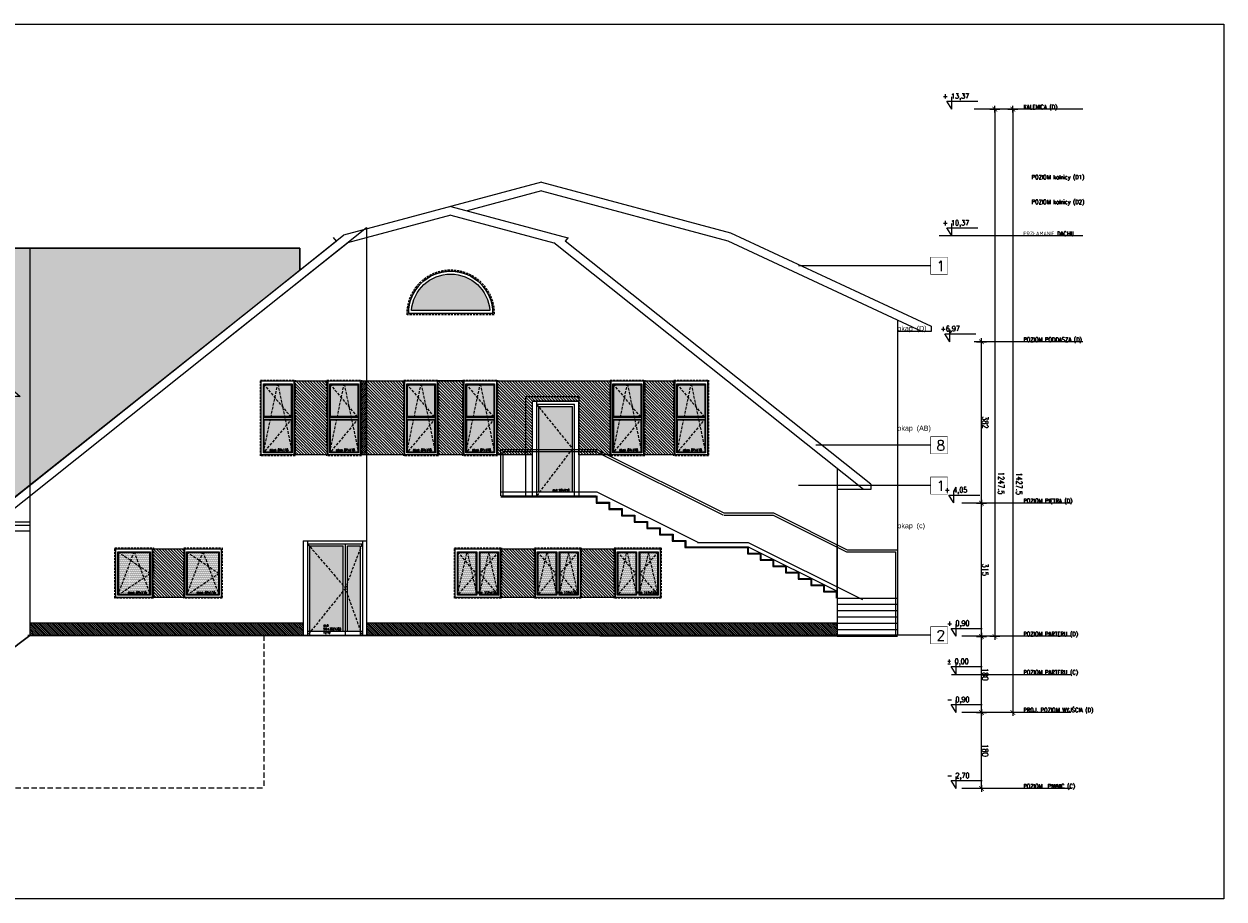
# Model space of a CAD drawing. Header units: millimetres. Extents: x 28291 to 177760, y -399809 to -170937.
# Tile 28 of 256: x 72275 to 75114, y -241823 to -239753. Entities that reach past the tile are written whole.
import ezdxf

# ---------------------------------------------------------------- set-up
doc = ezdxf.new("R2010")
doc.units = ezdxf.units.MM
for name, pattern in [('CACHE', [9.525, 6.35, -3.175]), ('CARKOVANA', [7.5, 5, -2.5]), ('HIDDEN', [9.525, 6.35, -3.175])]:
    doc.linetypes.add(name, pattern=pattern)
doc.layers.get('0').update_dxf_attribs({"lineweight": 0})
for name, color, linetype, lineweight in [('! opisy okien elewacja', 7, 'Continuous', 0), ('!! 0_ Istn-sciany', 3, 'Continuous', 30), ('!! 0_ WIDOK ELEWACJA', 4, 'Continuous', 0), ('!! 0_Istn-cienka', 4, 'Continuous', 9), ('!! 1_Hatch dach', 252, 'Continuous', 5), ('!! 2_posadzki winyle 2', 43, 'Continuous', 9), ('!! 2_TYNK OBRYS', 252, 'Continuous', 13), ('0-rzedne-blok', 62, 'Continuous', 13)]:
    doc.layers.add(name, color=color, linetype=linetype, lineweight=lineweight)
for name, color, linetype, lineweight, true_color in [('!! 0_ Istn-okna - wymienione', 9, 'Continuous', 13, 0x808080), ('!! 1_ELEWACJA KOLOR', 7, 'Continuous', 13, 0x6888bb), ('!! 2_ELEWACJA COKÓŁ', 9, 'Continuous', 13, 0x808080)]:
    doc.layers.add(name, color=color, linetype=linetype, lineweight=lineweight, true_color=true_color)
doc.layers.add('!! 2_oznaczenia narozniki', color=7, linetype='Continuous')
doc.layers.add('!!_1  OPISY ELEWACJE', color=250, linetype='Continuous')
doc.layers.add('ND', color=240, linetype='Continuous', lineweight=0, plot=False)
doc.styles.add('DEUTSCH', font='SIMPLEX8')
doc.styles.add('SIMPLEX', font='simplex.shx', dxfattribs={"width": 0.77})
doc.styles.add('Stil2', font='arial.ttf')
doc.styles.add('TXT', font='simplex.shx')
doc.dimstyles.new('OL PB 100', dxfattribs={"dimscale": 4, "dimtxt": 3.5, "dimasz": 0.2, "dimexe": 10, "dimexo": 10, "dimgap": 0.5, "dimtad": 1, "dimdec": 1, "dimrnd": 0.5, "dimzin": 9, "dimdsep": 46, "dimtxsty": 'SIMPLEX', "dimblk": 'thick_MSz', "dimcen": 0.05, "dimdle": 8, "dimse1": 1, "dimse2": 1, "dimclrd": 256, "dimclre": 256, "dimclrt": 3, "dimadec": 1, "dimazin": 2, "dimtfac": 1, "dimtdec": 1, "dimtix": 1, "dimtofl": 0, "dimtmove": 2, "dimatfit": 3, "dimldrblk": 'thick_MSz', "dimfxl": 10, "dimfxlon": 1, "dimtolj": 1, "dimlwd": -1, "dimlwe": -1, "dimarcsym": 0})
pattern_1 = [(135, (-125229.0226, -287064.9747), (-2.24506403, -2.24506403), [])]
pattern_2 = [(90, (0, 0), (-1.5875, 0.79375), [0, -1.5875])]

# ---------------------------------------------------------------- blocks, each defined once
blk = doc.blocks.new('okno 87x115')
at = {"layer": '!! 1_Hatch dach', "true_color": 0x575757}
h = blk.add_hatch(dxfattribs=at)
h.set_pattern_fill('DOTS', color=251, angle=90)
h.set_pattern_definition([(90, (14938.2204, -3337.5373), (-1.5875, 0.79375), [0, -1.5875])])
h.paths.add_polyline_path([(3620.1, 6303.3), (3620.1, 6376.3), (3717.1, 6376.3), (3717.1, 6303.3)])
at = {"layer": '!! 0_ Istn-okna - wymienione', "linetype": 'CARKOVANA', "lineweight": 5}
blk.add_lwpolyline([(3609.1, 6294.3), (3609.1, 6385.3), (3728.1, 6385.3), (3728.1, 6294.3)], close=True, dxfattribs=at)
at = {"layer": '!! 0_ Istn-okna - wymienione'}
for points in [[(3611.1, 6296.3), (3611.1, 6383.3), (3726.1, 6383.3), (3726.1, 6296.3)], [(3618.1, 6301.3), (3618.1, 6378.3), (3721.1, 6378.3), (3721.1, 6301.3)], [(3620.1, 6303.3), (3620.1, 6376.3), (3719.1, 6376.3), (3719.1, 6303.3)]]:
    blk.add_lwpolyline(points, close=True, dxfattribs=at)
at = {"layer": '!! 1_Hatch dach', "color": 251, "linetype": 'CACHE', "true_color": 0x575757}
for points in [[(3721.1, 6301.3), (3618.1, 6339.8), (3721.1, 6378.3)], [(3618.1, 6301.3), (3669.6, 6378.3), (3721.1, 6301.3)]]:
    blk.add_lwpolyline(points, dxfattribs=at)
at = {"insert": (3711.7, 6324.9), "char_height": 5, "attachment_point": 1, "rotation": 90, "style": 'TXT'}
blk.add_mtext_dynamic_manual_height_columns('okno 87x115', width=52.63, gutter_width=75, heights=[0], dxfattribs=at)
blk = doc.blocks.new('okno 87x178')
at = {"layer": '!! 1_Hatch dach', "true_color": 0x575757}
h = blk.add_hatch(dxfattribs=at)
h.set_pattern_fill('DOTS', color=251, angle=450)
h.set_pattern_definition([(90, (14543.2204, -3002.226), (-1.5875, 0.79375), [0, -1.5875])])
h.paths.add_polyline_path([(3249.1, 6711.6), (3249.1, 6647.6), (3322.1, 6647.6), (3322.1, 6711.6)])
h.paths.add_polyline_path([(3240.1, 6647.6), (3240.1, 6711.6), (3165.1, 6711.6), (3165.1, 6647.6)])
at = {"layer": '!! 0_ Istn-okna - wymienione', "linetype": 'CARKOVANA', "lineweight": 5}
blk.add_lwpolyline([(3154.1, 6638.6), (3154.1, 6720.6), (3333.1, 6720.6), (3333.1, 6638.6)], close=True, dxfattribs=at)
at = {"layer": '!! 0_ Istn-okna - wymienione'}
for points in [[(3156.1, 6640.6), (3156.1, 6718.6), (3331.1, 6718.6), (3331.1, 6640.6)], [(3163.1, 6645.6), (3163.1, 6713.6), (3326.1, 6713.6), (3326.1, 6645.6)]]:
    blk.add_lwpolyline(points, close=True, dxfattribs=at)
for points in [[(3242.1, 6647.6), (3165.1, 6647.6), (3165.1, 6711.6), (3242.1, 6711.6)], [(3240.1, 6711.6), (3240.1, 6647.6)], [(3242.1, 6713.6), (3242.1, 6645.6)], [(3247.1, 6713.6), (3247.1, 6645.6)], [(3247.1, 6711.6), (3324.1, 6711.6), (3324.1, 6647.6), (3247.1, 6647.6)], [(3249.1, 6711.6), (3249.1, 6647.6)]]:
    blk.add_lwpolyline(points, dxfattribs=at)
at = {"layer": '!! 1_Hatch dach', "color": 251, "linetype": 'CACHE', "true_color": 0x575757}
for points in [[(3326.1, 6645.6), (3163.1, 6679.6), (3326.1, 6713.6)], [(3163.1, 6645.6), (3244.6, 6713.6), (3326.1, 6645.6)]]:
    blk.add_lwpolyline(points, dxfattribs=at)
at = {"insert": (3316.7, 6660.2), "char_height": 5, "attachment_point": 1, "rotation": 90, "style": 'TXT'}
blk.add_mtext_dynamic_manual_height_columns('okno 87x178', width=52.63, gutter_width=75, heights=[0], dxfattribs=at)
blk = doc.blocks.new('okno 117x115')
at = {"layer": '!! 1_Hatch dach', "true_color": 0x575757}
h = blk.add_hatch(dxfattribs=at)
h.set_pattern_fill('DOTS', color=251, angle=450)
h.set_pattern_definition([(90, (14940.2204, -2514.226), (-1.5875, 0.79375), [0, -1.5875])])
h.paths.add_polyline_path([(3622.1, 7157.8), (3721.1, 7157.8), (3721.1, 7199.6), (3622.1, 7199.6)])
h.paths.add_polyline_path([(3721.1, 7148.4), (3622.1, 7148.4), (3622.1, 7106.6), (3721.1, 7106.6)])
at = {"layer": '!! 0_ Istn-okna - wymienione', "linetype": 'CARKOVANA', "lineweight": 5}
blk.add_lwpolyline([(3611.1, 7097.6), (3611.1, 7208.6), (3730.1, 7208.6), (3730.1, 7097.6)], close=True, dxfattribs=at)
at = {"layer": '!! 0_ Istn-okna - wymienione'}
blk.add_lwpolyline([(3613.1, 7099.6), (3613.1, 7206.6), (3728.1, 7206.6), (3728.1, 7099.6)], close=True, dxfattribs=at)
for points in [[(3620.1, 7155.6), (3620.1, 7201.6), (3723.1, 7201.6), (3723.1, 7155.6)], [(3622.1, 7157.8), (3622.1, 7199.6), (3721.1, 7199.6), (3721.1, 7157.8)], [(3620.1, 7155.6), (3723.1, 7155.6)], [(3622.1, 7157.8), (3721.1, 7157.8)], [(3723.1, 7150.6), (3723.1, 7104.6), (3620.1, 7104.6), (3620.1, 7150.6)], [(3620.1, 7150.6), (3723.1, 7150.6)], [(3721.1, 7148.4), (3721.1, 7106.6), (3622.1, 7106.6), (3622.1, 7148.4)], [(3622.1, 7148.4), (3721.1, 7148.4)]]:
    blk.add_lwpolyline(points, dxfattribs=at)
at = {"layer": '!! 1_Hatch dach', "color": 251, "linetype": 'CACHE', "true_color": 0x575757}
for points in [[(3723.1, 7201.6), (3620.1, 7178.6), (3723.1, 7155.6)], [(3620.1, 7201.6), (3671.6, 7157.8), (3723.1, 7201.6)], [(3723.1, 7104.6), (3620.1, 7127.6), (3723.1, 7150.6)], [(3620.1, 7104.6), (3671.6, 7148.4), (3723.1, 7104.6)]]:
    blk.add_lwpolyline(points, dxfattribs=at)
at = {"insert": (3713.7, 7148.2), "char_height": 5, "attachment_point": 1, "rotation": 90, "style": 'TXT'}
blk.add_mtext_dynamic_manual_height_columns('okno 117x115', width=52.63, gutter_width=75, heights=[0], dxfattribs=at)
blk = doc.blocks.new('dz3')
at = {"layer": '!! 1_Hatch dach', "true_color": 0x575757}
h = blk.add_hatch(dxfattribs=at)
h.set_pattern_fill('DOTS', color=251, angle=270)
h.set_pattern_definition(pattern_2)
h.paths.add_polyline_path([(-19431.4, 7310.2), (-19431.4, 7233.2), (-19335.6, 7233.2)], flags=17)
h.paths.add_polyline_path([(-19230.2, 7313.2), (-19431.4, 7313.2), (-19431.4, 7310.2), (-19335.6, 7233.2), (-19323.6, 7233.2)])
h.paths.add_polyline_path([(-19229.4, 7313.2), (-19230.2, 7313.2), (-19323.6, 7233.2), (-19229.4, 7233.2)])
h = blk.add_hatch(dxfattribs=at)
h.set_pattern_fill('DOTS', color=251, angle=270)
h.set_pattern_definition(pattern_2)
h.paths.add_polyline_path([(-19229.4, 7223.2), (-19431.4, 7223.2), (-19431.4, 7193.2), (-19229.4, 7193.2)])
at = {"layer": '!! 0_ Istn-okna - wymienione'}
for points in [[(-19217.4, 7328.2), (-19441.4, 7328.2)], [(-19441.4, 7328.2), (-19441.4, 7178.2)], [(-19217.4, 7328.2), (-19217.4, 7178.2)], [(-19217.4, 7318.2), (-19441.4, 7318.2)], [(-19229.4, 7313.2), (-19441.4, 7313.2)], [(-19431.4, 7318.2), (-19431.4, 7188.2)], [(-19229.4, 7313.2), (-19229.4, 7233.2)], [(-19224.4, 7318.2), (-19224.4, 7188.2)], [(-19441.4, 7228.2), (-19224.4, 7228.2)], [(-19431.4, 7233.2), (-19229.4, 7233.2)], [(-19431.4, 7223.2), (-19229.4, 7223.2)], [(-19229.4, 7223.2), (-19229.4, 7193.2)], [(-19229.4, 7193.2), (-19441.4, 7193.2)], [(-19217.4, 7188.2), (-19441.4, 7188.2)], [(-19217.4, 7178.2), (-19441.4, 7178.2)]]:
    blk.add_lwpolyline(points, dxfattribs=at)
at = {"layer": '!! 1_Hatch dach', "color": 251, "linetype": 'CACHE', "true_color": 0x575757}
for points in [[(-19224.4, 7318.2), (-19329.4, 7228.2), (-19441.4, 7318.2)], [(-19441.4, 7188.2), (-19329.4, 7228.2), (-19224.4, 7188.2)]]:
    blk.add_lwpolyline(points, dxfattribs=at)
at = {"insert": (-19415.2, 7280.4), "char_height": 5, "attachment_point": 1, "rotation": 270, "style": 'TXT'}
blk.add_mtext_dynamic_manual_height_columns('dz3 90+35(135) x210', width=52.63, gutter_width=75, heights=[0], dxfattribs=at)
blk = doc.blocks.new('drzwi 90x210')
at = {"layer": '!! 1_Hatch dach', "true_color": 0x575757}
h = blk.add_hatch(dxfattribs=at)
h.set_pattern_fill('DOTS', color=251, angle=450)
h.paths.add_polyline_path([(4618.1, 6834.6), (4518.1, 6834.6), (4518.1, 6754.6), (4519.2, 6754.6)])
h.paths.add_polyline_path([(4618.1, 6834.6), (4519.2, 6754.6), (4720.1, 6754.6), (4720.1, 6757.2)])
h.paths.add_polyline_path([(4720.1, 6834.6), (4618.1, 6834.6), (4720.1, 6757.2)], flags=17)
h.paths.add_polyline_path([(4719.9, 6786.1), (4719.9, 6832), (4712.4, 6832), (4712.4, 6786.1)], flags=24)
at = {"layer": '!! 0_ Istn-okna - wymienione'}
for points in [[(4506.1, 6739.6), (4506.1, 6849.6)], [(4506.1, 6849.6), (4730.1, 6849.6)], [(4730.1, 6739.6), (4730.1, 6849.6)], [(4513.1, 6749.6), (4513.1, 6839.6)], [(4730.1, 6839.6), (4513.1, 6839.6)], [(4518.1, 6754.6), (4518.1, 6834.6)], [(4720.1, 6834.6), (4518.1, 6834.6)], [(4720.1, 6749.6), (4720.1, 6839.6)], [(4506.1, 6749.6), (4730.1, 6749.6)], [(4506.1, 6739.6), (4730.1, 6739.6)], [(4518.1, 6754.6), (4720.1, 6754.6)]]:
    blk.add_lwpolyline(points, dxfattribs=at)
at = {"layer": '!! 1_Hatch dach', "color": 251, "linetype": 'CACHE', "true_color": 0x575757}
blk.add_lwpolyline([(4513.1, 6749.6), (4618.1, 6834.6), (4730.1, 6749.6)], dxfattribs=at)
at = {"insert": (4713.7, 6787.4), "char_height": 5, "attachment_point": 1, "rotation": 90, "style": 'TXT'}
blk.add_mtext_dynamic_manual_height_columns('dz4 90x210', width=52.63, gutter_width=75, heights=[0], dxfattribs=at)
blk = doc.blocks.new('okno polokragle')
at = {"layer": '!! 1_Hatch dach', "true_color": 0x575757}
h = blk.add_hatch(dxfattribs=at)
h.set_pattern_fill('DOTS', color=251, angle=270)
h.set_pattern_definition([(90, (0, 0), (-1.5875, 0.79375), [0, -1.5875])])
h.paths.add_polyline_path([(-18333.5, 7496.3), (-18333.5, 7310.8, 0.927362)])
at = {"layer": '!! 0_ Istn-okna - wymienione', "linetype": 'CARKOVANA', "lineweight": 5}
blk.add_lwpolyline([(-18343.5, 7506.5), (-18343.5, 7300.6)], dxfattribs=at)
at = {"layer": '!! 0_ Istn-okna - wymienione'}
for points in [[(-18340.5, 7503.6), (-18340.5, 7303.6)], [(-18333.5, 7496.3), (-18333.5, 7310.8)]]:
    blk.add_lwpolyline(points, dxfattribs=at)
at = {"layer": '!! 0_ Istn-okna - wymienione', "linetype": 'CARKOVANA', "lineweight": 5}
blk.add_arc((-18340.5, 7403.6), 103, 268.331, 91.669, dxfattribs=at)
at = {"layer": '!! 0_ Istn-okna - wymienione'}
for radius, start, end in [(100, 270, 90), (93, 274.3167, 85.6833)]:
    blk.add_arc((-18340.5, 7403.6), radius, start, end, dxfattribs=at)
blk = doc.blocks.new('D_kota')
for p, q in [((8.7, 0), (8.7, 23)), ((-0.8, 15), (8.7, 15)), ((8.7, 0), (-0.8, 15))]:
    blk.add_line(p, q)
blk.add_lwpolyline([(-0.8, 15), (57.9, 15)])
at = {"style": 'DEUTSCH', "width": 0.8}
blk.add_attdef('POZ.ARCH', (7.3, 19.7), '', height=10, dxfattribs=at)
blk = doc.blocks.new('thick_MSz')
for p, q in [((-10, 0), (10, 0)), ((0, 15), (0, -15))]:
    blk.add_line(p, q)
at = {"const_width": 2, "elevation": 2}
blk.add_lwpolyline([(-7.1, -7.1), (7.1, 7.1)], dxfattribs=at)
blk = doc.blocks.new('*D3800')
at = {"layer": 'DEFPOINTS', "color": 0, "ltscale": 100, "transparency": 16777216}
for p in [(-7256.9, 8688.1), (-7256.9, 8610.3), (-6009.6, 8600.1)]:
    blk.add_point(p, dxfattribs=at)
at = {"layer": 'ND', "ltscale": 100, "transparency": 16777216}
blk.add_line((-6010.4, 8610.3), (-7256.1, 8610.3), dxfattribs=at)
at = {"layer": 'ND', "ltscale": 100, "transparency": 16777216, "xscale": 0.8, "yscale": 0.8, "zscale": 0.8}
for p, rotation in [((-7256.9, 8610.3), 180.0000000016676), ((-6009.6, 8610.3), 1.667526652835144e-09)]:
    blk.add_blockref('thick_MSz', p, dxfattribs=dict(at, rotation=rotation))
at = {"layer": 'ND', "color": 3, "ltscale": 100, "transparency": 16777216, "insert": (-6894.8, 8595.3), "char_height": 14, "attachment_point": 5, "rotation": 180, "style": 'SIMPLEX'}
blk.add_mtext('\\A1;1247.5', dxfattribs=at)
blk = doc.blocks.new('*D3801')
at = {"layer": 'DEFPOINTS', "color": 0, "ltscale": 100, "transparency": 16777216}
for p in [(-7436.9, 8703.8), (-7256.9, 8703.8), (-7256.9, 8642)]:
    blk.add_point(p, dxfattribs=at)
at = {"layer": 'ND', "ltscale": 100, "transparency": 16777216}
blk.add_line((-7436.1, 8642), (-7257.7, 8642), dxfattribs=at)
at = {"layer": 'ND', "ltscale": 100, "transparency": 16777216, "xscale": 0.8, "yscale": 0.8, "zscale": 0.8}
for p, rotation in [((-7436.9, 8642), 180.0000000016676), ((-7256.9, 8642), 1.667526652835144e-09)]:
    blk.add_blockref('thick_MSz', p, dxfattribs=dict(at, rotation=rotation))
at = {"layer": 'ND', "color": 3, "ltscale": 100, "transparency": 16777216, "insert": (-7346.9, 8633), "char_height": 14, "attachment_point": 5, "rotation": 180, "style": 'SIMPLEX'}
blk.add_mtext('\\A1;180', dxfattribs=at)
blk = doc.blocks.new('*D3802')
at = {"layer": 'DEFPOINTS', "color": 0, "ltscale": 100, "transparency": 16777216}
for p in [(-7256.9, 8703.8), (-6941.9, 8703.8), (-6941.9, 8642)]:
    blk.add_point(p, dxfattribs=at)
at = {"layer": 'ND', "ltscale": 100, "transparency": 16777216}
blk.add_line((-7256.1, 8642), (-6942.7, 8642), dxfattribs=at)
at = {"layer": 'ND', "ltscale": 100, "transparency": 16777216, "xscale": 0.8, "yscale": 0.8, "zscale": 0.8, "rotation": 180}
blk.add_blockref('thick_MSz', (-7256.9, 8642), dxfattribs=at)
at = {"layer": 'ND', "ltscale": 100, "transparency": 16777216, "xscale": 0.8, "yscale": 0.8, "zscale": 0.8}
blk.add_blockref('thick_MSz', (-6941.9, 8642), dxfattribs=at)
at = {"layer": 'ND', "color": 3, "ltscale": 100, "transparency": 16777216, "insert": (-7099.4, 8633), "char_height": 14, "attachment_point": 5, "rotation": 180, "style": 'SIMPLEX'}
blk.add_mtext('\\A1;315', dxfattribs=at)
blk = doc.blocks.new('*D3803')
at = {"layer": 'DEFPOINTS', "color": 0, "ltscale": 100, "transparency": 16777216}
for p in [(-6941.9, 8703.8), (-6559.9, 8703.8), (-6559.9, 8642)]:
    blk.add_point(p, dxfattribs=at)
at = {"layer": 'ND', "ltscale": 100, "transparency": 16777216}
blk.add_line((-6941.1, 8642), (-6560.7, 8642), dxfattribs=at)
at = {"layer": 'ND', "ltscale": 100, "transparency": 16777216, "xscale": 0.8, "yscale": 0.8, "zscale": 0.8, "rotation": 180}
blk.add_blockref('thick_MSz', (-6941.9, 8642), dxfattribs=at)
at = {"layer": 'ND', "ltscale": 100, "transparency": 16777216, "xscale": 0.8, "yscale": 0.8, "zscale": 0.8}
blk.add_blockref('thick_MSz', (-6559.9, 8642), dxfattribs=at)
at = {"layer": 'ND', "color": 3, "ltscale": 100, "transparency": 16777216, "insert": (-6750.9, 8633), "char_height": 14, "attachment_point": 5, "rotation": 180, "style": 'SIMPLEX'}
blk.add_mtext('\\A1;382', dxfattribs=at)
blk = doc.blocks.new('*D3804')
at = {"layer": 'DEFPOINTS', "color": 0, "ltscale": 100, "transparency": 16777216}
for p in [(-7616.9, 8679.3), (-7436.9, 8679.3), (-7436.9, 8642)]:
    blk.add_point(p, dxfattribs=at)
at = {"layer": 'ND', "ltscale": 100, "transparency": 16777216}
blk.add_line((-7616.1, 8642), (-7437.7, 8642), dxfattribs=at)
at = {"layer": 'ND', "ltscale": 100, "transparency": 16777216, "xscale": 0.8, "yscale": 0.8, "zscale": 0.8}
for p, rotation in [((-7616.9, 8642), 180.0000000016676), ((-7436.9, 8642), 1.667526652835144e-09)]:
    blk.add_blockref('thick_MSz', p, dxfattribs=dict(at, rotation=rotation))
at = {"layer": 'ND', "color": 3, "ltscale": 100, "transparency": 16777216, "insert": (-7526.9, 8633), "char_height": 14, "attachment_point": 5, "rotation": 180, "style": 'SIMPLEX'}
blk.add_mtext('\\A1;180', dxfattribs=at)
blk = doc.blocks.new('*D3805')
at = {"layer": 'DEFPOINTS', "color": 0, "ltscale": 100, "transparency": 16777216}
for p in [(-7436.9, 8688.1), (-7436.9, 8567.8), (-6009.6, 8557.6)]:
    blk.add_point(p, dxfattribs=at)
at = {"layer": 'ND', "ltscale": 100, "transparency": 16777216}
blk.add_line((-6010.4, 8567.8), (-7436.1, 8567.8), dxfattribs=at)
at = {"layer": 'ND', "ltscale": 100, "transparency": 16777216, "xscale": 0.8, "yscale": 0.8, "zscale": 0.8}
for p, rotation in [((-7436.9, 8567.8), 180.0000000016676), ((-6009.6, 8567.8), 1.667526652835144e-09)]:
    blk.add_blockref('thick_MSz', p, dxfattribs=dict(at, rotation=rotation))
at = {"layer": 'ND', "color": 3, "ltscale": 100, "transparency": 16777216, "insert": (-6895.9, 8552.8), "char_height": 14, "attachment_point": 5, "rotation": 180, "style": 'SIMPLEX'}
blk.add_mtext('\\A1;1427.5', dxfattribs=at)
blk = doc.blocks.new('BLOK POZIOMY SALA GIMNASTYCZNA')
for p, q in [((-7616.85, 8430.57), (-7616.85, 8688.11)), ((-7436.85, 8430.57), (-7436.85, 8688.11)), ((-7256.85, 8430.57), (-7256.85, 8688.11)), ((-6941.85, 8430.57), (-6941.85, 8688.11)), ((-6559.85, 8401.77), (-6559.85, 8659.32)), ((-6309.42, 8401.77), (-6309.42, 8659.32)), ((-6009.57, 8401.77), (-6009.57, 8659.32))]:
    blk.add_line(p, q)
for points in [[(-6309.42, 8401.77), (-6309.42, 8741.67)], [(-7346.85, 8712.69), (-7346.85, 8429.66)]]:
    blk.add_lwpolyline(points)
at = {"layer": '0-rzedne-blok'}
ref = blk.add_blockref('D_kota', (-7616.85, 8712.69), dxfattribs=dict(at, xscale=1.250000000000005, yscale=1.250000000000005, zscale=1.250000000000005, rotation=270))
ref.add_attrib('POZ.ARCH', '- 2,70  ', (-7592.27, 8723.52), dxfattribs={"layer": '0', "height": 12.5, "rotation": 270, "style": 'DEUTSCH', "width": 0.8})
ref = blk.add_blockref('D_kota', (-7436.85, 8712.69), dxfattribs=dict(at, xscale=1.250000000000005, yscale=1.250000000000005, zscale=1.250000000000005, rotation=270))
ref.add_attrib('POZ.ARCH', '- 0,90  ', (-7412.27, 8723.52), dxfattribs={"layer": '0', "height": 12.5, "rotation": 270, "style": 'DEUTSCH', "width": 0.8})
ref = blk.add_blockref('D_kota', (-7346.85, 8712.69), dxfattribs=dict(at, xscale=1.250000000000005, yscale=1.250000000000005, zscale=1.250000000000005, rotation=270))
ref.add_attrib('POZ.ARCH', '%%p 0,00  ', (-7322.27, 8723.52), dxfattribs={"layer": '0', "height": 12.5, "rotation": 270, "style": 'DEUTSCH', "width": 0.8})
ref = blk.add_blockref('D_kota', (-7256.85, 8712.69), dxfattribs=dict(at, xscale=1.250000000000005, yscale=1.250000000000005, zscale=1.250000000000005, rotation=270))
ref.add_attrib('POZ.ARCH', '+ 0,90  ', (-7232.27, 8723.52), dxfattribs={"layer": '0', "height": 12.5, "rotation": 270, "style": 'DEUTSCH', "width": 0.8})
ref = blk.add_blockref('D_kota', (-6941.38, 8718.1), dxfattribs=dict(at, xscale=1.250000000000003, yscale=1.250000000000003, zscale=1.250000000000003, rotation=269.9999999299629))
ref.add_attrib('POZ.ARCH', '+ 4,05', (-6916.8, 8728.93), dxfattribs={"layer": '0', "height": 12.5, "rotation": 270, "style": 'DEUTSCH', "width": 0.8})
ref = blk.add_blockref('D_kota', (-6559.85, 8727.86), dxfattribs=dict(at, xscale=1.250000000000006, yscale=1.250000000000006, zscale=1.250000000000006, rotation=270))
ref.add_attrib('POZ.ARCH', '+6,97', (-6535.27, 8738.69), dxfattribs={"layer": '0', "height": 12.5, "rotation": 270, "style": 'DEUTSCH', "width": 0.8})
ref = blk.add_blockref('D_kota', (-6309.42, 8723.05), dxfattribs=dict(at, xscale=1.250000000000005, yscale=1.250000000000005, zscale=1.250000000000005, rotation=270))
ref.add_attrib('POZ.ARCH', '+ 10,37', (-6284.84, 8733.88), dxfattribs={"layer": '0', "height": 12.5, "rotation": 270, "style": 'DEUTSCH', "width": 0.8})
ref = blk.add_blockref('D_kota', (-6009.57, 8723.05), dxfattribs=dict(at, xscale=1.250000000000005, yscale=1.250000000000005, zscale=1.250000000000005, rotation=270))
ref.add_attrib('POZ.ARCH', '+ 13,37', (-5984.99, 8733.88), dxfattribs={"layer": '0', "height": 12.5, "rotation": 270, "style": 'DEUTSCH', "width": 0.8})
at = {"layer": '!! 2_oznaczenia narozniki', "style": 'Stil2'}
for s, p in [('okap  (c)', (-7001.2, 8840.75)), ('okap  (AB)', (-6770.44, 8840.75)), ('okap  (D)', (-6534.48, 8840.75))]:
    blk.add_text(s, height=12, rotation=270, dxfattribs=at).set_placement(p)
at = {"style": 'SIMPLEX', "width": 0.77}
for s, p in [('POZIOM  PIWNIC (C)', (-7616.31, 8542.85)), ('PROJ. POZIOM WYJŚCIA (D)', (-7436.31, 8542.85)), ('POZIOM PARTERU (C)', (-7346.85, 8542.85)), ('POZIOM PARTERU (D)', (-7256.31, 8542.85)), ('POZIOM PIĘTRA (D)', (-6941.31, 8542.85)), ('POZIOM PODDASZA (D)', (-6559.85, 8542.85)), ('PRZŁAMANIE DACHU', (-6309.42, 8542.85)), ('POZIOM kalnicy (D2)', (-6234.21, 8523.33, -0.04)), ('POZIOM kalnicy (D1)', (-6175.6, 8523.33, -0.04)), ('KALENICA (D)', (-6009.57, 8542.85))]:
    blk.add_text(s, height=10, rotation=270, dxfattribs=at).set_placement(p)
at = {"layer": 'ND', "ltscale": 100}
for base, p1, p2, picture, middle in [((-7256.85, 8641.97), (-7436.85, 8703.84), (-7256.85, 8703.84), '*D3801', (-7346.85, 8632.97)), ((-7436.85, 8641.97), (-7616.85, 8679.26), (-7436.85, 8679.26), '*D3804', (-7526.85, 8632.97))]:
    dim = blk.add_linear_dim(base=base, p1=p1, p2=p2, angle=0, dimstyle='OL PB 100', dxfattribs=at)
    dim.commit()
    dim.dimension.update_dxf_attribs({"geometry": picture, "text_midpoint": middle})
for base, p1, p2, picture, middle in [((-7436.85, 8567.75), (-6009.57, 8557.61), (-7436.85, 8688.11), '*D3805', (-6895.9, 8552.8)), ((-7256.85, 8610.27), (-6009.57, 8600.13), (-7256.85, 8688.11), '*D3800', (-6894.77, 8595.31))]:
    dim = blk.add_linear_dim(base=base, p1=p1, p2=p2, angle=0, dimstyle='OL PB 100', dxfattribs=at)
    dim.commit()
    dim.dimension.update_dxf_attribs({"geometry": picture, "text_midpoint": middle, "dimtype": 160})
for base, p1, p2, picture, middle in [((-6941.85, 8641.97), (-7256.85, 8703.84), (-6941.85, 8703.84), '*D3802', (-7099.35, 8632.97)), ((-6559.85, 8641.97), (-6941.85, 8703.84), (-6559.85, 8703.84), '*D3803', (-6750.85, 8632.97))]:
    dim = blk.add_linear_dim(base=base, p1=p1, p2=p2, dimstyle='OL PB 100', dxfattribs=at)
    dim.commit()
    dim.dimension.update_dxf_attribs({"geometry": picture, "text_midpoint": middle})

msp = doc.modelspace()

# ---------------------------------------------------------------- hatches: boundary and pattern name
at = {"layer": '!! 1_ELEWACJA KOLOR', "true_color": 0x315442}
h = msp.add_hatch(dxfattribs=at)
h.set_pattern_fill('ANSI31', color=129, scale=1.5, angle=-90)
h.paths.add_polyline_path([(72914.56575, -240597.35053), (72993.56575, -240597.35053), (72993.56575, -240772.35053), (72914.56575, -240772.35053)])
h = msp.add_hatch(dxfattribs=at)
h.set_pattern_fill('ANSI31', color=129, scale=1.5, angle=-90)
h.paths.add_polyline_path([(73085.56575, -240597.35053), (73175.56575, -240597.35053), (73175.56575, -240772.35053), (73085.56575, -240772.35053)])
h = msp.add_hatch(dxfattribs=at)
h.set_pattern_fill('ANSI31', color=129, scale=1.5, angle=-90)
h.paths.add_polyline_path([(73253.56575, -240597.35053), (73315.56575, -240597.35053), (73315.56575, -240772.35053), (73253.56575, -240772.35053)])
h = msp.add_hatch(dxfattribs=at)
h.set_pattern_fill('ANSI31', color=129, scale=1.5, angle=-90)
h.paths.add_polyline_path([(73393.56575, -240597.35053), (73663.56575, -240597.35053), (73663.56575, -240772.35053), (73587.56575, -240772.35053), (73587.56575, -240645.35053), (73477.56575, -240645.35053), (73477.56575, -240772.35053), (73393.56575, -240772.35053)])
h = msp.add_hatch(dxfattribs=at)
h.set_pattern_fill('ANSI31', color=129, scale=1.5, angle=-90)
h.paths.add_polyline_path([(73741.56575, -240597.35053), (73814.56575, -240597.35053), (73814.56575, -240772.35053), (73741.56575, -240772.35053)])
h = msp.add_hatch(dxfattribs=at)
h.set_pattern_fill('ANSI31', color=129, scale=1.5, angle=-90)
h.paths.add_polyline_path([(72579.25437, -240994.35053), (72654.87712, -240994.35053), (72654.87712, -241109.35053), (72579.25437, -241109.35053)])
h = msp.add_hatch(dxfattribs=at)
h.set_pattern_fill('ANSI31', color=129, scale=1.5, angle=-90)
h.paths.add_polyline_path([(73402.56575, -240994.35053), (73484.56575, -240994.35053), (73484.56575, -241109.35053), (73402.56575, -241109.35053)])
h = msp.add_hatch(dxfattribs=at)
h.set_pattern_fill('ANSI31', color=129, scale=1.5, angle=-90)
h.paths.add_polyline_path([(73591.56575, -240994.35053), (73673.56575, -240994.35053), (73673.56575, -241109.35053), (73591.56575, -241109.35053)])
at = {"layer": '!! 1_Hatch dach', "true_color": 0x990000}
h = msp.add_hatch(dxfattribs=at)
h.set_pattern_fill('AR-B88', color=14, scale=0.1, angle=180)
h.paths.add_polyline_path([(72927.56575, -240334.81569), (72927.56575, -240283.45875), (70029.74705, -240283.45875), (70486.77269, -240663.10684), (70479.56575, -240671.75065), (70479.56575, -240683.73925), (70401.56575, -240683.73925), (70401.56575, -240931.22218), (70661.56575, -240931.22218), (70661.56575, -240634.35053), (70630.45126, -240634.35053), (70998.56575, -240310.40979), (71366.68023, -240634.35053), (71334.56575, -240634.35053), (71334.56575, -240931.22218), (71560.56575, -240931.22218), (71560.56575, -240634.35053), (71529.45126, -240634.35053), (71897.56575, -240310.40979), (72265.68023, -240634.35053), (72234.56575, -240634.35053), (72234.56575, -240886.35018)])
at = {"layer": '!! 2_ELEWACJA COKÓŁ', "true_color": 0x2b2b2c}
h = msp.add_hatch(dxfattribs=at)
h.set_pattern_fill('ANSI31', color=250, angle=90)
h.set_pattern_definition(pattern_1)
h.paths.add_polyline_path([(72288.56575, -241169.35053), (72288.56575, -241199.35053), (72935.56575, -241199.35053), (72935.56575, -241169.35053)])
h = msp.add_hatch(dxfattribs=at)
h.set_pattern_fill('ANSI31', color=250, angle=90)
h.set_pattern_definition(pattern_1)
h.paths.add_polyline_path([(73085.56575, -241169.35053), (73085.56575, -241199.35053), (74198.56575, -241199.35053), (74198.56575, -241169.35053)])
at = {"layer": '!! 2_posadzki winyle 2'}
h = msp.add_hatch(dxfattribs=at)
h.set_pattern_fill('ANSI31', color=256, angle=360)
h.set_pattern_definition([(45, (157, -3065.0848), (-2.24506403, 2.24506403), [])])
h.paths.add_polyline_path([(73071.56575, -240597.35053), (73085.56575, -240597.35053), (73085.56575, -240772.35053), (73071.56575, -240772.35053)])

# ---------------------------------------------------------------- linework, layer by layer
at = {"layer": '! opisy okien elewacja'}
for points in [[(68230.46845, -241822.67692), (68230.46845, -239752.90582), (75114.13549, -239752.90582), (75114.13549, -241822.67692)], [(72927.56575, -240334.81569), (72927.56575, -240283.45875), (70029.74705, -240283.45875), (70486.77269, -240663.10684), (70479.56575, -240671.75065), (70479.56575, -240683.73925), (70401.56575, -240683.73925), (70401.56575, -240931.22218), (70661.56575, -240931.22218), (70661.56575, -240634.35053), (70630.45126, -240634.35053), (70998.56575, -240310.40979), (71366.68023, -240634.35053), (71334.56575, -240634.35053), (71334.56575, -240931.22218), (71560.56575, -240931.22218), (71560.56575, -240634.35053), (71529.45126, -240634.35053), (71897.56575, -240310.40979), (72265.68023, -240634.35053), (72234.56575, -240634.35053), (72234.56575, -240886.35018)]]:
    msp.add_lwpolyline(points, close=True, dxfattribs=at)
for points in [[(73315.56575, -240597.35053), (73253.56575, -240597.35053)], [(74198.56575, -241094.35053), (74198.56575, -240984.35053)]]:
    msp.add_lwpolyline(points, dxfattribs=at)
at = {"layer": '!! 0_ Istn-sciany'}
for points in [[(72288.56575, -241199.35053), (71930.47023, -241469.35053)], [(73449.56575, -241199.35053), (72284.56575, -241199.35053)], [(72288.56575, -241199.35053), (74341.56575, -241199.35053)], [(74341.56575, -241201.35053), (74198.56575, -241201.35053), (73075.56575, -241199.35053)]]:
    msp.add_lwpolyline(points, dxfattribs=at)
at = {"layer": '!! 0_ WIDOK ELEWACJA'}
for points in [[(73499.56573, -240126.78973), (73031.29255, -240252.26315)], [(73499.56573, -240147.49525), (73323.20278, -240194.75156)], [(73499.56573, -240126.78973), (73946.97397, -240246.6724)], [(73499.56573, -240147.49525), (73940.10743, -240265.53805)], [(73284.56575, -240205.10433), (73040.48984, -240270.50427)], [(73284.56575, -240184.3988), (73561.8542, -240258.69802)], [(73284.56575, -240205.10433), (73528.64166, -240270.50427)], [(72212.65319, -240929.35053), (73085.56575, -240234.62993)], [(73085.56575, -240234.62993), (73085.56575, -241199.35053)], [(72741.26175, -240483.08854), (73031.29255, -240252.26315)], [(73006.86219, -240258.17644), (73013.45459, -240266.45976)], [(73562.26931, -240258.17644), (73555.6769, -240266.45976)], [(73940.10743, -240265.53805), (74399.9758, -240479.97819)], [(73946.97397, -240246.6724), (74421.56575, -240467.97819)], [(70013.34799, -240283.45875), (72927.56575, -240283.45875)], [(72180.53605, -240929.35053), (73013.45459, -240266.45976)], [(72288.56575, -240283.45875), (72288.56575, -241199.35053)], [(72755.82567, -240497.05854), (73040.48984, -240270.50427)], [(72927.56575, -240283.45875), (72927.56575, -240334.81569)], [(74261.52653, -240853.78174), (73528.64166, -240270.50427)], [(74278.56575, -240841.78174), (73555.6769, -240266.45976)], [(73384.56575, -240437.56801), (73184.56575, -240437.56801)], [(74341.56575, -240452.74113), (74341.56575, -241199.35053)], [(74341.56575, -240452.74113), (74341.56575, -241199.35053)], [(74399.9758, -240479.97819), (74341.56575, -240479.97819)], [(74421.56575, -240467.97819), (74421.56575, -240479.97819), (74399.9758, -240479.97819)], [(73462.56575, -240869.35053), (73462.56575, -240634.35053), (73587.56575, -240634.35053), (73587.56575, -240869.35053)], [(74198.56575, -240803.67345), (74198.56575, -241199.35053)], [(74256.9758, -240853.78174), (74198.56575, -240853.78174)], [(74278.56575, -240841.78174), (74278.56575, -240853.78174), (74256.9758, -240853.78174)], [(72288.56575, -240931.22218), (72229.56575, -240931.22218)], [(72288.56575, -240938.97147), (72229.56575, -240938.97147)], [(72288.56575, -240952.48432), (72229.56575, -240952.48432)], [(73484.56575, -240994.35053), (73591.56575, -240994.35053), (73591.56575, -241109.35053), (73484.56575, -241109.35053)], [(72288.56575, -241169.35053), (72935.56575, -241169.35053)], [(73085.56575, -241169.35053), (74198.56575, -241169.35053)], [(72847.56575, -241199.35053), (74341.56575, -241199.35053)]]:
    msp.add_lwpolyline(points, dxfattribs=at)
for points in [[(72836.56575, -240772.35053), (72836.56575, -240597.35053), (72914.56575, -240597.35053), (72914.56575, -240772.35053)], [(72993.56575, -240772.35053), (72993.56575, -240597.35053), (73071.56575, -240597.35053), (73071.56575, -240772.35053)], [(73175.56575, -240772.35053), (73175.56575, -240597.35053), (73253.56575, -240597.35053), (73253.56575, -240772.35053)], [(73315.56575, -240772.35053), (73315.56575, -240597.35053), (73393.56575, -240597.35053), (73393.56575, -240772.35053)], [(73663.56575, -240772.35053), (73663.56575, -240597.35053), (73741.56575, -240597.35053), (73741.56575, -240772.35053)], [(73814.56575, -240772.35053), (73814.56575, -240597.35053), (73892.56575, -240597.35053), (73892.56575, -240772.35053)], [(72492.25437, -241109.35053), (72492.25437, -240994.35053), (72579.25437, -240994.35053), (72579.25437, -241109.35053)], [(72654.87712, -241109.35053), (72654.87712, -240994.35053), (72741.87712, -240994.35053), (72741.87712, -241109.35053)], [(73295.56575, -241109.35053), (73295.56575, -240994.35053), (73402.56575, -240994.35053), (73402.56575, -241109.35053)], [(73673.56575, -241109.35053), (73673.56575, -240994.35053), (73780.56575, -240994.35053), (73780.56575, -241109.35053)]]:
    msp.add_lwpolyline(points, close=True, dxfattribs=at)
msp.add_arc((73284.56575, -240437.56801), 100, 0, 180, dxfattribs=at)
at = {"layer": '!! 0_Istn-cienka'}
for points in [[(73403.56575, -240869.35053), (73403.56575, -240759.35053), (73630.56575, -240759.35053)], [(73408.56575, -240869.35053), (73408.56575, -240764.35053), (73629.38541, -240764.35053)], [(73628.32968, -240763.82267), (73928.32968, -240913.82267)], [(73630.56575, -240759.35053), (73930.56575, -240909.35053)], [(73403.56575, -240859.35053), (73630.56575, -240859.35053)], [(73630.56575, -240859.35053), (73870.56575, -240979.35053)], [(73403.56575, -240869.35053), (73628.56575, -240869.35053)], [(73403.56575, -240871.35053), (73628.56575, -240871.35053)], [(73408.56575, -240869.35053), (73628.56575, -240869.35053)], [(73628.56575, -240869.35053), (73628.56575, -240886.35053), (73658.56575, -240886.35053), (73658.56575, -240901.35053), (73688.56575, -240901.35053), (73688.56575, -240916.35053), (73718.56575, -240916.35053), (73718.56575, -240931.35053), (73748.56575, -240931.35053), (73748.56575, -240946.35053), (73778.56575, -240946.35053), (73778.56575, -240961.35053), (73808.56575, -240961.35053), (73808.56575, -240976.35053), (73838.56575, -240976.35053), (73838.56575, -240991.35053)], [(73630.56575, -240869.35053), (73630.56575, -240884.35053), (73660.56575, -240884.35053), (73660.56575, -240899.35053), (73690.56575, -240899.35053), (73690.56575, -240914.35053), (73720.56575, -240914.35053), (73720.56575, -240929.35053), (73750.56575, -240929.35053), (73750.56575, -240944.35053), (73780.56575, -240944.35053), (73780.56575, -240959.35053), (73810.56575, -240959.35053), (73810.56575, -240974.35053), (73840.56575, -240974.35053), (73840.56575, -240989.35053)], [(73930.56575, -240909.35053), (74048.56575, -240909.35053)], [(73930.56575, -240914.35053), (74047.38541, -240914.35053)], [(74047.38541, -240914.35053), (74221.38541, -241001.35053)], [(74048.56575, -240909.35053), (74222.56575, -240996.35053)], [(73838.56575, -240989.35053), (73988.56575, -240989.35053)], [(73838.56575, -240991.35053), (73988.56575, -240991.35053)], [(73868.56575, -240979.35053), (73988.56575, -240979.35053)], [(73986.56575, -240989.35053), (73986.56575, -241006.35053), (74016.56575, -241006.35053), (74016.56575, -241021.35053), (74046.56575, -241021.35053), (74046.56575, -241036.35053), (74076.56575, -241036.35053), (74076.56575, -241051.35053), (74106.56575, -241051.35053), (74106.56575, -241066.35053), (74136.56575, -241066.35053), (74136.56575, -241081.35053), (74166.56575, -241081.35053), (74166.56575, -241096.35053), (74196.56575, -241096.35053), (74196.56575, -241111.35053)], [(73988.56575, -240979.35053), (74258.56575, -241114.35053)], [(73988.56575, -240989.35053), (73988.56575, -241004.35053), (74018.56575, -241004.35053), (74018.56575, -241019.35053), (74048.56575, -241019.35053), (74048.56575, -241034.35053), (74078.56575, -241034.35053), (74078.56575, -241049.35053), (74108.56575, -241049.35053), (74108.56575, -241064.35053), (74138.56575, -241064.35053), (74138.56575, -241079.35053), (74168.56575, -241079.35053), (74168.56575, -241094.35053), (74198.56575, -241094.35053), (74198.56575, -241109.35053)], [(73988.56575, -240989.35053), (74198.56575, -241094.35053)], [(74221.38541, -241001.35053), (74336.56575, -241001.35053), (74336.56575, -241199.35053)], [(74222.56575, -240996.35053), (74341.56575, -240996.35053), (74341.56575, -241199.35053)], [(74198.57436, -241111.35053), (74341.56575, -241111.35053), (74341.56575, -241141.35053)], [(74198.57436, -241111.35053), (74198.57436, -241141.35053)], [(74341.56575, -241126.35053), (74198.56575, -241126.35053)], [(74341.56575, -241141.35053), (74198.56575, -241141.35053)], [(74341.56575, -241156.35053), (74198.56575, -241156.35053)], [(74341.56575, -241171.35053), (74198.56575, -241171.35053)], [(74341.56575, -241186.35053), (74198.56575, -241186.35053)], [(74341.56575, -241201.35053), (74198.56575, -241201.35053)]]:
    msp.add_lwpolyline(points, dxfattribs=at)
at = {"layer": '!! 0_Istn-cienka', "linetype": 'HIDDEN', "ltscale": 2}
for points in [[(72842.56575, -241199.35053), (72842.56575, -241559.35053)], [(70406.94428, -241559.35053), (72842.56575, -241559.35053)]]:
    msp.add_lwpolyline(points, dxfattribs=at)
at = {"layer": '!! 2_TYNK OBRYS'}
for points in [[(72914.56575, -240597.35053), (72993.56575, -240597.35053), (72993.56575, -240772.35053), (72914.56575, -240772.35053)], [(73071.56575, -240597.35053), (73085.56575, -240597.35053), (73085.56575, -240772.35053), (73071.56575, -240772.35053)], [(73085.56575, -240597.35053), (73175.56575, -240597.35053), (73175.56575, -240772.35053), (73085.56575, -240772.35053)], [(73253.56575, -240597.35053), (73315.56575, -240597.35053), (73315.56575, -240772.35053), (73253.56575, -240772.35053)], [(73393.56575, -240597.35053), (73663.56575, -240597.35053), (73663.56575, -240772.35053), (73587.56575, -240772.35053), (73587.56575, -240645.35053), (73477.56575, -240645.35053), (73477.56575, -240772.35053), (73393.56575, -240772.35053)], [(73741.56575, -240597.35053), (73814.56575, -240597.35053), (73814.56575, -240772.35053), (73741.56575, -240772.35053)], [(72579.25437, -240994.35053), (72654.87712, -240994.35053), (72654.87712, -241109.35053), (72579.25437, -241109.35053)], [(73402.56575, -240994.35053), (73484.56575, -240994.35053), (73484.56575, -241109.35053), (73402.56575, -241109.35053)], [(73591.56575, -240994.35053), (73673.56575, -240994.35053), (73673.56575, -241109.35053), (73591.56575, -241109.35053)]]:
    msp.add_lwpolyline(points, close=True, dxfattribs=at)
at = {"layer": '!!_1  OPISY ELEWACJE', "const_width": 1.2}
for points in [[(74420.11566, -240345.16872), (74420.11566, -240304.62393), (74459.83, -240304.62393), (74459.83, -240345.16872)], [(74420.11566, -240345.16872), (74420.11566, -240304.62393), (74459.83, -240304.62393), (74459.83, -240345.16872)], [(74420.11566, -240769.70388), (74420.11566, -240729.15909), (74459.83, -240729.15909), (74459.83, -240769.70388)], [(74420.11566, -240769.70388), (74420.11566, -240729.15909), (74459.83, -240729.15909), (74459.83, -240769.70388)], [(74420.11566, -240865.1456), (74420.11566, -240824.60081), (74459.83, -240824.60081), (74459.83, -240865.1456)], [(74420.11566, -240865.1456), (74420.11566, -240824.60081), (74459.83, -240824.60081), (74459.83, -240865.1456)], [(74420.11566, -241219.08913), (74420.11566, -241178.54434), (74459.83, -241178.54434), (74459.83, -241219.08913)], [(74420.11566, -241219.08913), (74420.11566, -241178.54434), (74459.83, -241178.54434), (74459.83, -241219.08913)]]:
    msp.add_lwpolyline(points, close=True, dxfattribs=at)
at = {"layer": '!!_1  OPISY ELEWACJE'}
for points in [[(74420.11566, -240324.89633), (74107.17992, -240324.89633)], [(74420.11566, -240749.43149), (74148.85786, -240749.43149)], [(74420.11566, -240844.87321), (74107.17992, -240844.87321)], [(74420.11566, -241198.81673), (74176.50443, -241198.81673)]]:
    msp.add_lwpolyline(points, dxfattribs=at)

# ---------------------------------------------------------------- block references
at = {"layer": '! opisy okien elewacja'}
for name, p, rotation in [('BLOK POZIOMY SALA GIMNASTYCZNA', (83182.31078, -233944.49632), 90), ('okno 87x178', (66195.98209, -237441.2633), 270), ('okno 87x178', (66352.98209, -237441.2633), 270), ('okno 87x178', (66534.98209, -237441.2633), 270), ('okno 87x178', (66674.98209, -237441.2633), 270), ('okno 87x178', (67022.98209, -237441.2633), 270), ('okno 87x178', (67173.98209, -237441.2633), 270), ('drzwi 90x210', (66737.98209, -236139.28848), 270), ('dz3', (80263.80503, -221757.95792), 90), ('okno 87x115', (66195.98209, -237383.2633), 270), ('okno 87x115', (66358.60484, -237383.2633), 270), ('okno 117x115', (66195.98209, -237381.2633), 270), ('okno 117x115', (66384.98209, -237381.2633), 270), ('okno 117x115', (66573.98209, -237381.2633), 270)]:
    msp.add_blockref(name, p, dxfattribs=dict(at, rotation=rotation))
at = {"layer": '! opisy okien elewacja', "xscale": -1, "rotation": 270}
msp.add_blockref('okno polokragle', (65880.98209, -222097.02192), dxfattribs=at)

# ---------------------------------------------------------------- texts
at = {"layer": '!!_1  OPISY ELEWACJE', "char_height": 24, "attachment_point": 1, "style": 'TXT'}
for s, insert in [('1', (74433.81758, -240313.29256)), ('8', (74433.81758, -240737.82772)), ('1', (74433.81758, -240833.26944)), ('2', (74433.81758, -241187.21296))]:
    msp.add_mtext_dynamic_manual_height_columns(s, width=40.5447886, gutter_width=90, heights=[0], dxfattribs=dict(at, insert=insert))

doc.saveas('drawing.dxf')
